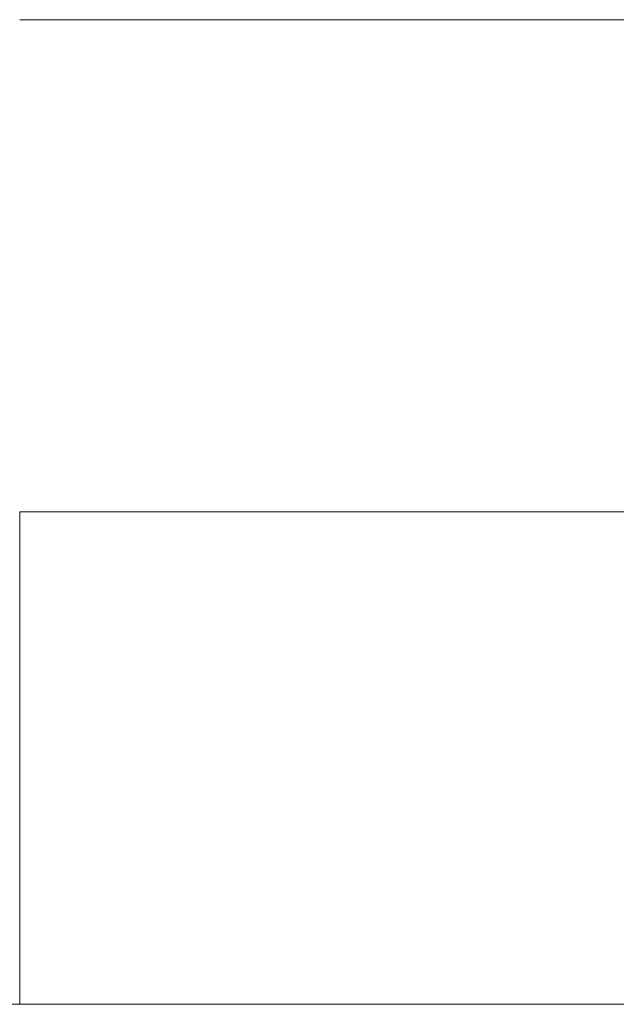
# Model space of a CAD drawing. Header units: millimetres. Extents: x -281 to 145437, y -16481 to 78869.
# Tile 173 of 256: x 28521 to 29612, y 36400 to 38200. Entities that reach past the tile are written whole.
import ezdxf

# ---------------------------------------------------------------- set-up
doc = ezdxf.new("R2010")
doc.units = ezdxf.units.MM
doc.linetypes.add('Grid Line', pattern=[12, 6, -2, 2, -2])
for name, color, linetype, lineweight in [('A--L$01A__Algemeen', 7, 'Continuous', 5), ('A--L$07A__Stramien', 1, 'Continuous', 5), ('A--L82__LosseGebruikersInvent', 1, 'Continuous', 5)]:
    doc.layers.add(name, color=color, linetype=linetype, lineweight=lineweight)

# ---------------------------------------------------------------- blocks, each defined once
blk = doc.blocks.new('NLRS_82_FU_UN_lab en spoel tafels_gen_kad - labtafel zonder onderkast dxbxh 900x1500x950-V199-L_80_ 11')
at = {"layer": 'A--L$01A__Algemeen'}
for p, q in [((750, 262.7), (-750, 262.7)), ((-750, 262.7), (-750, -637.3)), ((-750, -637.3), (750, -637.3))]:
    blk.add_line(p, q, dxfattribs=at)
blk = doc.blocks.new('NLRS_82_FU_UN_lab en spoel tafels_gen_kad - labtafel zonder onderkast dxbxh 900x1500x950-V202-L_80_ 11')
at = {"layer": 'A--L$01A__Algemeen'}
for p, q in [((750, 262.7), (-750, 262.7)), ((-750, 262.7), (-750, -637.3)), ((750, -637.3), (750, 262.7)), ((-750, -637.3), (750, -637.3))]:
    blk.add_line(p, q, dxfattribs=at)
blk = doc.blocks.new('NLRS_82_FU_UN_lab en spoel tafels_gen_kad - labtafel zonder onderkast dxbxh 900x1200x950-V203-L_80_ 11')
at = {"layer": 'A--L$01A__Algemeen'}
for p, q in [((-600, 262.7), (-600, -637.3)), ((600, -637.3), (600, 262.7)), ((-600, -637.3), (600, -637.3))]:
    blk.add_line(p, q, dxfattribs=at)

msp = doc.modelspace()

# ---------------------------------------------------------------- linework, layer by layer
at = {"layer": 'A--L$07A__Stramien', "linetype": 'Grid Line'}
msp.add_line((100373, 36400), (-281.1, 36400), dxfattribs=at)

# ---------------------------------------------------------------- block references
at = {"layer": 'A--L82__LosseGebruikersInvent', "rotation": 180}
msp.add_blockref('NLRS_82_FU_UN_lab en spoel tafels_gen_kad - labtafel zonder onderkast dxbxh 900x1500x950-V199-L_80_ 11', (29271, 37562.7), dxfattribs=at)
at = {"layer": 'A--L82__LosseGebruikersInvent'}
for name, p in [('NLRS_82_FU_UN_lab en spoel tafels_gen_kad - labtafel zonder onderkast dxbxh 900x1200x950-V203-L_80_ 11', (27921, 37037.3)), ('NLRS_82_FU_UN_lab en spoel tafels_gen_kad - labtafel zonder onderkast dxbxh 900x1500x950-V202-L_80_ 11', (29271, 37037.3))]:
    msp.add_blockref(name, p, dxfattribs=at)

doc.saveas('drawing.dxf')
